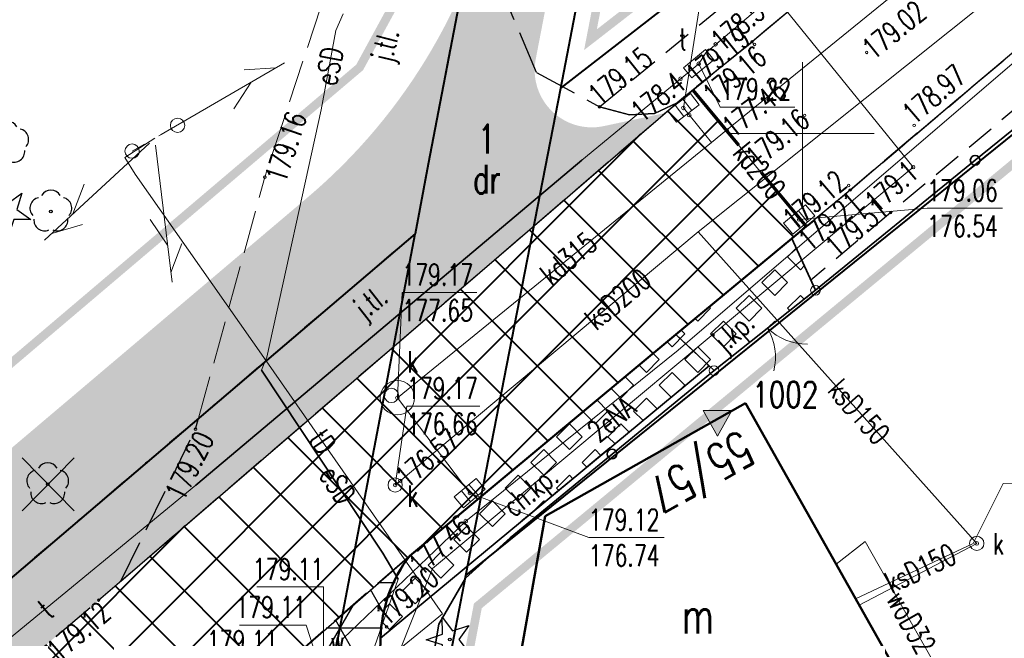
# Model space of a CAD drawing. Header units: metres. Extents: x 7429064 to 7430889, y 5709479 to 5710355.
# Tile 45 of 56: x 7429823 to 7429857, y 5710132 to 5710154. Entities that reach past the tile are written whole.
import ezdxf
from ezdxf.enums import TextEntityAlignment as Align

# ---------------------------------------------------------------- set-up
doc = ezdxf.new("R2010")
doc.units = ezdxf.units.M
for name, pattern in [('1', [0]), ('12', [3, 1, -1, 0, -1]), ('2_1', [0]), ('2_KTCR02', [1.5, 1, -0.5]), ('2_KTJZ01', [2, 1.5, -0.5]), ('2_KTKR01', [0]), ('3_14', [1, -1]), ('3_EGBU_A', [0]), ('3_KTCR02', [1.5, 1, -0.5]), ('3_KTJZ01', [2, 1.5, -0.5]), ('3_KTKR01', [0]), ('4', [2.5, 1.5, -1]), ('4_KTJZ01', [2, 1.5, -0.5]), ('4_SUBP02_05', [0]), ('4_SUOP03_13', [0]), ('4_SUOP03_17', [0]), ('4_SUPE_01', [0]), ('4_SUPK_01', [0]), ('4_SUPT_01', [0]), ('4_SUPW_01', [0]), ('7_1', [0]), ('7_SUBP02_05', [0]), ('7_SUOP03_03', [0]), ('7_SUOP03_07', [0]), ('7_SUPE_01', [0]), ('7_SUPK_01', [0]), ('7_SUPT_01', [0]), ('7_SUPW_01', [0]), ('8_SUPE_01', [0]), ('8_SUPT_01', [0]), ('8_SUSM03_02', [0]), ('DASHDOT2', [0.5, 0.25, -0.125, 0, -0.125]), ('DASHED', [0.75, 0.5, -0.25]), ('HIDDEN', [0.375, 0.25, -0.125])]:
    doc.linetypes.add(name, pattern=pattern)
doc.layers.add('_1_X-REFY', color=7, linetype='Continuous')
for name, color, linetype, lineweight in [('_aJEZDNIA_KOSTKA_KAM', 134, 'Continuous', 40), ('_aKRAW_BET_KAM', 1, 'Continuous', 50), ('_aOBRZ_BET_KAM', 86, 'Continuous', 35), ('_aZIELENIEC_USUŃ', 3, 'DASHDOT2', 20), ('_D_7_TEREN NIEZBEDNY DLA OB_BUD', 252, 'HIDDEN', 50), ('_wycinka_ZUDP', 1, 'Continuous', 30), ('EADTD_T_0', 252, 'Continuous', 25), ('EGBB_E_T_0', 252, 'Continuous', 20), ('EGBB_L_1', 252, '3_EGBU_A', 50), ('GMINA_L_0', 252, '12', 35), ('KRZYZE_L_0', 252, '1', 18), ('KTCR_E_T_1', 252, 'Continuous', 15), ('KTCR_L_1', 252, '2_KTCR02', 30), ('KTJZ_E_T_0', 252, 'Continuous', 15), ('KTJZ_E_T_0_a', 252, 'Continuous', 15), ('KTJZ_L_0', 252, '2_KTJZ01', 30), ('KTJZ_L_0_a', 252, '4_KTJZ01', 18), ('KTKR_L_0', 252, '2_KTKR01', 30), ('KTOK_L_1', 252, '2_1', 18), ('KTOK_L_4', 252, 'Continuous', 35), ('OBOP_T_0', 82, 'Continuous', 30), ('OBREB_L_0', 252, '4', 18), ('OS_PunktOsnowyWysokosciowej', 252, 'Continuous', 18), ('RTPW_T_1', 252, 'Continuous', 15), ('RTPW_T_1_a', 252, 'Continuous', 15), ('SUBK_L_0', 252, '4_SUBP02_05', 18), ('SUOE_L_1', 252, '4_SUOP03_13', 35), ('SUOT_L_1', 252, '4_SUOP03_17', 35), ('SUPE_E_T_2', 252, 'Continuous', 15), ('SUPE_E_T_2_a', 252, 'Continuous', 15), ('SUPE_E_T_3', 252, 'Continuous', 15), ('SUPE_L_2', 252, '4_SUPE_01', 18), ('SUPE_L_2_a', 252, '8_SUPE_01', 18), ('SUPE_L_3', 252, '4_SUPE_01', 18), ('SUPK_E_T_0', 252, 'Continuous', 15), ('SUPK_E_T_4', 252, 'Continuous', 15), ('SUPK_L_0', 252, '4_SUPK_01', 18), ('SUPK_L_4', 252, '4_SUPK_01', 18), ('SUPT_E_T_0', 252, 'Continuous', 15), ('SUPT_L_0', 252, '4_SUPT_01', 18), ('SUPT_L_0_a', 252, '8_SUPT_01', 18), ('SUPW_E_T_0', 252, 'Continuous', 15), ('SUPW_L_0', 252, '4_SUPW_01', 18), ('SUSM_L_4_a', 252, 'Continuous', 18), ('SUTE_T_0', 252, 'Continuous', 18), ('SUTK_T_0', 252, 'Continuous', 18), ('SUTT_T_0', 252, 'Continuous', 18), ('SUTW_T_0', 252, 'Continuous', 18), ('SUUK_E_T_3', 252, 'Continuous', 15), ('SUUK_E_T_9', 252, 'Continuous', 15), ('SUUK_T_0', 252, 'Continuous', 18), ('SUUK_T_2', 252, 'Continuous', 18), ('SUUK_T_4', 252, 'Continuous', 18), ('SUUT_E_T_9', 252, 'Continuous', 15), ('SUUT_T_1', 252, 'Continuous', 18), ('SUUW_E_T_5', 252, 'Continuous', 15), ('ZAKRES ROBÓT DROGOWYCH', 1, 'DASHED', 70)]:
    doc.layers.add(name, color=color, linetype=linetype, lineweight=lineweight)
for name, color, linetype, lineweight, true_color in [('DZIALKA_L_0', 7, '1', 40, 0x008000), ('DZIALKA_T_0', 7, 'Continuous', 40, 0x008000), ('HECZ_PERON_KOSTKA', 7, 'Continuous', 30, 0xffff38), ('OBOP_T_0_a', 7, 'Continuous', 30, 0x008000), ('OBOP_T_1_a', 7, 'Continuous', 30, 0x008000), ('UZYTKI_T_0', 7, 'Continuous', 35, 0x008000)]:
    doc.layers.add(name, color=color, linetype=linetype, lineweight=lineweight, true_color=true_color)
doc.styles.get("Standard").update_dxf_attribs({"font": 'simplex.shx'})
pattern_1 = [(44.999999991, (0, 0), (0.848528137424, -1.33e-10), [0.5, -0.7]), (44.999999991, (0.21213, -3e-11), (0.848528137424, -1.33e-10), [0.2, -1]), (44.999999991, (3e-11, 0.21213), (0.848528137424, -1.33e-10), [0.2, -1])]

# ---------------------------------------------------------------- blocks, each defined once
blk = doc.blocks.new('3_OBOP01_01')
at = {"linetype": 'Continuous'}
for p, q in [((-0.3012, 0.09375), (-0.4937, 0.6621)), ((-0.4937, 0.6621), (-0.0039, 0.31545)), ((-0.0039, 0.31545), (0.4771, 0.67415)), ((0.4771, 0.67415), (0.2988, 0.1012)), ((-0.78225, -0.26495), (-0.3012, 0.09375)), ((0.2988, 0.1012), (0.7886, -0.24545)), ((-0.18225, -0.2575), (-0.78225, -0.26495)), ((0.01025, -0.82585), (-0.18225, -0.2575)), ((0.1886, -0.2529), (0.01025, -0.82585)), ((0.7886, -0.24545), (0.1886, -0.2529))]:
    blk.add_line(p, q, dxfattribs=at)
blk.add_circle((0, 0), 0.045, dxfattribs=at)
blk = doc.blocks.new('3_RTPW02')
at = {"linetype": 'Continuous'}
blk.add_circle((0, 0), 0.045, dxfattribs=at)
blk = doc.blocks.new('4_OBOP02_01')
at = {"linetype": 'Continuous'}
blk.add_circle((0, 0), 0.045, dxfattribs=at)
for centre, start, end in [((0, 0.375), 30.1401, 149.8599), ((-0.357, 0.116), 102.1445, 221.86), ((0.357, 0.116), 318.14, 77.8555), ((-0.22, -0.303), 174.1482, 293.8542), ((0.22, -0.303), 246.1458, 5.8518)]:
    blk.add_arc(centre, 0.375, start, end, dxfattribs=at)
blk = doc.blocks.new('4_OBOP01_01')
at = {"linetype": 'Continuous'}
for p, q in [((-0.3012, 0.09375), (-0.4937, 0.6621)), ((-0.4937, 0.6621), (-0.0039, 0.31545)), ((-0.0039, 0.31545), (0.4771, 0.67415)), ((0.4771, 0.67415), (0.2988, 0.1012)), ((-0.78225, -0.26495), (-0.3012, 0.09375)), ((0.2988, 0.1012), (0.7886, -0.24545)), ((-0.18225, -0.2575), (-0.78225, -0.26495)), ((0.01025, -0.82585), (-0.18225, -0.2575)), ((0.1886, -0.2529), (0.01025, -0.82585)), ((0.7886, -0.24545), (0.1886, -0.2529))]:
    blk.add_line(p, q, dxfattribs=at)
blk.add_circle((0, 0), 0.045, dxfattribs=at)
blk = doc.blocks.new('4_RTPW02')
at = {"linetype": 'Continuous'}
blk.add_circle((0, 0), 0.045, dxfattribs=at)
blk = doc.blocks.new('7_SUPS01_03')
at = {"linetype": 'Continuous'}
blk.add_circle((0, 0), 0.0625, dxfattribs=at)
blk = doc.blocks.new('7_SUPS01_05')
at = {"linetype": 'Continuous'}
blk.add_circle((0, 0), 0.0625, dxfattribs=at)
blk = doc.blocks.new('7_SUPS01_07')
at = {"linetype": 'Continuous'}
blk.add_circle((0, 0), 0.0625, dxfattribs=at)
blk = doc.blocks.new('7_SUPS01_08')
at = {"linetype": 'Continuous'}
blk.add_circle((0, 0), 0.0625, dxfattribs=at)
blk = doc.blocks.new('7_SUUS15_05')
at = {"linetype": 'Continuous'}
blk.add_circle((0, 0), 0.25, dxfattribs=at)
blk = doc.blocks.new('7_SUUS05')
at = {"linetype": 'Continuous'}
for p, q in [((-0.5, -0.25), (-0.5, 0.25)), ((-0.5, 0.25), (0.5, 0.25)), ((-0.175, 0.25), (-0.175, -0.25)), ((0.175, 0.25), (0.175, -0.25)), ((0.5, 0.25), (0.5, -0.25)), ((0.5, -0.25), (-0.5, -0.25))]:
    blk.add_line(p, q, dxfattribs=at)
blk = doc.blocks.new('7_SUUS22_01')
at = {"linetype": 'Continuous'}
blk.add_circle((0, 0), 0.25, dxfattribs=at)
blk = doc.blocks.new('7_SUUS15_07B')
at = {"linetype": 'Continuous'}
for p, q in [((0.5, 0.233), (-0.5, 0.233)), ((-0.5, 0.233), (-0.5, -0.233)), ((0.5, -0.233), (0.5, 0.233)), ((-0.5, -0.233), (0.5, -0.233))]:
    blk.add_line(p, q, dxfattribs=at)
blk = doc.blocks.new('OSSW04')
at = {"linetype": 'Continuous', "lineweight": 13}
blk.add_hatch(color=0, dxfattribs=at).paths.add_polyline_path([(-1, 0.6), (1, 0.6), (0, -1.2)])
at = {"color": 0, "linetype": 'Continuous', "lineweight": 13, "flags": 128}
blk.add_lwpolyline([(-1, 0.6), (1, 0.6), (0, -1.2)], close=True, dxfattribs=at)
blk = doc.blocks.new('X-ref_MDCP_Szara')
at = {"layer": 'DZIALKA_L_0', "linetype": '1'}
for p, q in [((7429854.703, 5710241.03), (7429836.9, 5710148.93)), ((7429841.54, 5710151.59), (7429846.14, 5710175.38)), ((7429841.54, 5710151.59), (7429856.42, 5710163.13)), ((7429838.22, 5710134.56), (7429872.74, 5710162.37)), ((7429838.22, 5710134.56), (7429841.54, 5710151.59)), ((7429836.9, 5710148.93), (7429836.45, 5710146.5)), ((7429836.45, 5710146.5), (7429660.24, 5709996.55)), ((7429832.91, 5710127.96), (7429836.45, 5710146.5)), ((7429832.18, 5710102.87), (7429838.22, 5710134.56))]:
    blk.add_line(p, q, dxfattribs=at)
at = {"layer": 'EGBB_L_1', "linetype": '3_EGBU_A'}
for p, q in [((7429841, 5710136.63), (7429848, 5710140.58)), ((7429848, 5710140.58), (7429853.05, 5710131.62)), ((7429841, 5710136.63), (7429839.25, 5710126.84))]:
    blk.add_line(p, q, dxfattribs=at)
at = {"layer": 'GMINA_L_0', "linetype": '12'}
for p, q in [((7429836.9, 5710148.93), (7429860.884, 5710273.006)), ((7429836.45, 5710146.5), (7429836.9, 5710148.93)), ((7429660.24, 5709996.55), (7429836.45, 5710146.5))]:
    blk.add_line(p, q, dxfattribs=at)
at = {"layer": 'KRZYZE_L_0', "linetype": '1'}
for p, q in [((7429850, 5710147.5), (7429850, 5710152.5)), ((7429847.5, 5710150), (7429852.5, 5710150))]:
    blk.add_line(p, q, dxfattribs=at)
at = {"layer": 'KTCR_L_1', "linetype": '3_KTCR02'}
for p, q in [((7429851.66, 5710148.03), (7429864.71, 5710159.04)), ((7429854.467, 5710158.42), (7429848.23, 5710153.21)), ((7429865.81, 5710157.84), (7429853.08, 5710147.24)), ((7429842.9, 5710150.94), (7429847.19, 5710154.45)), ((7429848.23, 5710153.21), (7429845.61, 5710151.08)), ((7429845.61, 5710151.08), (7429844.82, 5710150.71)), ((7429843.95, 5710150.66), (7429842.9, 5710150.94)), ((7429844.82, 5710150.71), (7429843.95, 5710150.66)), ((7429849.623, 5710146.34), (7429851.66, 5710148.03)), ((7429853.08, 5710147.24), (7429850.291, 5710144.876)), ((7429850.291, 5710144.876), (7429849.623, 5710146.34)), ((7429836.26, 5710135.25), (7429845.569, 5710142.976)), ((7429845.569, 5710142.976), (7429846.729, 5710141.886)), ((7429846.729, 5710141.886), (7429835.24, 5710132.37))]:
    blk.add_line(p, q, dxfattribs=at)
blk.add_arc((7429840.186, 5710132.239), 4.947, 142.512, 178.4831, dxfattribs=at)
at = {"layer": 'KTJZ_L_0', "linetype": '3_KTJZ01'}
for p, q in [((7429836.45, 5710146.5), (7429841.322, 5710171.79)), ((7429864.71, 5710159.04), (7429851.66, 5710148.03)), ((7429854.467, 5710158.42), (7429848.23, 5710153.21)), ((7429839.31, 5710155.37), (7429840.69, 5710152.14)), ((7429845.61, 5710151.08), (7429848.23, 5710153.21)), ((7429840.69, 5710152.14), (7429842.9, 5710150.94)), ((7429825.38, 5710133.7), (7429845.61, 5710151.08)), ((7429844.82, 5710150.71), (7429845.61, 5710151.08)), ((7429842.9, 5710150.94), (7429843.95, 5710150.66)), ((7429843.95, 5710150.66), (7429844.82, 5710150.71)), ((7429851.66, 5710148.03), (7429836.26, 5710135.25)), ((7429828.876, 5710140.054), (7429836.45, 5710146.5)), ((7429845.569, 5710142.976), (7429849.623, 5710146.34)), ((7429849.623, 5710146.34), (7429850.451, 5710144.525)), ((7429850.451, 5710144.525), (7429846.904, 5710141.721)), ((7429846.729, 5710141.886), (7429845.569, 5710142.976)), ((7429846.729, 5710141.886), (7429846.904, 5710141.721)), ((7429828.77, 5710139.67), (7429828.876, 5710140.054)), ((7429826.153, 5710134.364), (7429828.77, 5710139.67)), ((7429836.26, 5710135.25), (7429828.56, 5710128.54)), ((7429802.62, 5710114.32), (7429825.38, 5710133.7)), ((7429835.24, 5710132.37), (7429835.2, 5710130.87))]:
    blk.add_line(p, q, dxfattribs=at)
at = {"layer": 'KTJZ_L_0', "linetype": '3_14'}
for p, q in [((7429826.153, 5710134.364), (7429845.61, 5710151.08)), ((7429828.56, 5710128.54), (7429836.26, 5710135.25))]:
    blk.add_line(p, q, dxfattribs=at)
at = {"layer": 'KTJZ_L_0', "linetype": '3_KTJZ01'}
blk.add_arc((7429840.186, 5710132.239), 4.947, 142.512, 178.4831, dxfattribs=at)
at = {"layer": 'KTJZ_L_0_a', "linetype": '4_KTJZ01'}
for p, q in [((7429841.329, 5710171.799), (7429836.45, 5710146.5)), ((7429833.78, 5710156.33), (7429831.19, 5710148.48)), ((7429828.876, 5710140.054), (7429831.19, 5710148.48)), ((7429836.45, 5710146.5), (7429828.876, 5710140.054))]:
    blk.add_line(p, q, dxfattribs=at)
at = {"layer": 'KTKR_L_0', "linetype": '3_KTKR01'}
for p, q in [((7429864.71, 5710159.04), (7429851.66, 5710148.03)), ((7429854.467, 5710158.42), (7429848.23, 5710153.21)), ((7429848.23, 5710153.21), (7429845.61, 5710151.08)), ((7429845.61, 5710151.08), (7429844.82, 5710150.71)), ((7429843.95, 5710150.66), (7429842.9, 5710150.94)), ((7429844.82, 5710150.71), (7429843.95, 5710150.66)), ((7429851.66, 5710148.03), (7429849.623, 5710146.34)), ((7429849.623, 5710146.34), (7429845.569, 5710142.976)), ((7429845.569, 5710142.976), (7429836.26, 5710135.25))]:
    blk.add_line(p, q, dxfattribs=at)
blk.add_arc((7429840.188, 5710132.238), 4.949, 142.5196, 178.4755, dxfattribs=at)
at = {"layer": 'KTOK_L_1'}
for p, q in [((7429850.451, 5710144.525), (7429849.168, 5710143.511)), ((7429849.364, 5710143.666), (7429848.187, 5710142.735)), ((7429848.187, 5710142.735), (7429846.904, 5710141.721))]:
    blk.add_line(p, q, dxfattribs=at)
for centre in [(7429850.451, 5710144.525), (7429846.904, 5710141.721)]:
    blk.add_circle(centre, 0.17, dxfattribs=at)
for centre, start, end in [((7429850.158, 5710144.646), 226.2688, 270.3431), ((7429847.05, 5710142.189), 346.3055, 30.3798)]:
    blk.add_arc(centre, 2, start, end, dxfattribs=at)
at = {"layer": 'KTOK_L_4'}
for p, q in [((7429861.616, 5710153.612), (7429856.034, 5710149.069)), ((7429856.034, 5710149.069), (7429850.451, 5710144.525)), ((7429843.337, 5710138.801), (7429846.904, 5710141.721)), ((7429839.77, 5710135.88), (7429843.337, 5710138.801)), ((7429838.21, 5710134.47), (7429839.77, 5710135.88)), ((7429837.28, 5710132.86), (7429838.21, 5710134.47)), ((7429835.94, 5710125.225), (7429837.28, 5710132.86))]:
    blk.add_line(p, q, dxfattribs=at)
for centre in [(7429856.034, 5710149.069), (7429843.337, 5710138.801)]:
    blk.add_circle(centre, 0.17, dxfattribs=at)
at = {"layer": 'OBREB_L_0', "linetype": '4'}
blk.add_line((7429832.91, 5710127.96), (7429836.45, 5710146.5), dxfattribs=at)
at = {"layer": 'SUBK_L_0', "linetype": '7_SUBP02_05'}
blk.add_circle((7429835.83, 5710140.77), 0.6, dxfattribs=at)
at = {"layer": 'SUOE_L_1', "linetype": '7_SUOP03_03'}
for p, q in [((7429831.08, 5710141.73), (7429834.543, 5710136.511)), ((7429835.32, 5710135.34), (7429834.543, 5710136.511)), ((7429835.85, 5710134.43), (7429835.32, 5710135.34))]:
    blk.add_line(p, q, dxfattribs=at)
at = {"layer": 'SUOE_L_1', "linetype": '7_1'}
for p, q in [((7429831.08, 5710141.73), (7429834.543, 5710136.511)), ((7429834.543, 5710136.511), (7429835.32, 5710135.34)), ((7429835.32, 5710135.34), (7429835.85, 5710134.43))]:
    blk.add_line(p, q, dxfattribs=at)
at = {"layer": 'SUOT_L_1', "linetype": '7_SUOP03_07'}
for p in [(7429842.28, 5710149.07), (7429828.78, 5710137.71)]:
    blk.add_line(p, (7429835.919, 5710143.717), dxfattribs=at)
at = {"layer": 'SUOT_L_1', "linetype": '7_1'}
for p, q in [((7429835.919, 5710143.717), (7429842.28, 5710149.07)), ((7429828.78, 5710137.71), (7429835.919, 5710143.717))]:
    blk.add_line(p, q, dxfattribs=at)
at = {"layer": 'SUPE_L_2', "linetype": '7_SUPE_01'}
for p, q in [((7429831.197, 5710142.03), (7429831.08, 5710141.73)), ((7429831.08, 5710141.73), (7429834.543, 5710136.511)), ((7429834.543, 5710136.511), (7429835.32, 5710135.34)), ((7429835.32, 5710135.34), (7429835.85, 5710134.43)), ((7429835.85, 5710134.43), (7429834.57, 5710130.78))]:
    blk.add_line(p, q, dxfattribs=at)
at = {"layer": 'SUPE_L_2_a', "linetype": '8_SUPE_01'}
for p, q in [((7429833.68, 5710153.6), (7429833.933, 5710154.191)), ((7429833.16, 5710150.83), (7429833.68, 5710153.6)), ((7429831.26, 5710142.19), (7429833.16, 5710150.83)), ((7429831.197, 5710142.03), (7429831.26, 5710142.19))]:
    blk.add_line(p, q, dxfattribs=at)
at = {"layer": 'SUPE_L_3', "linetype": '7_SUPE_01'}
for p, q in [((7429853.867, 5710148.829), (7429848.38, 5710155.604)), ((7429837.051, 5710134.8), (7429853.867, 5710148.829)), ((7429835.824, 5710131.699), (7429837.051, 5710134.8))]:
    blk.add_line(p, q, dxfattribs=at)
at = {"layer": 'SUPK_L_0', "linetype": '7_SUPK_01'}
for p, q in [((7429865.13, 5710164.57), (7429847.34, 5710150.12)), ((7429846.81, 5710149.69), (7429845.83, 5710150.9)), ((7429847.34, 5710150.12), (7429846.81, 5710149.69)), ((7429849.88, 5710147), (7429847.34, 5710150.12)), ((7429846.81, 5710149.69), (7429835.83, 5710140.77)), ((7429838.36, 5710137.44), (7429835.83, 5710140.77))]:
    blk.add_line(p, q, dxfattribs=at)
at = {"layer": 'SUPK_L_0', "linetype": '7_1'}
for p, q in [((7429847.34, 5710150.12), (7429865.13, 5710164.57)), ((7429846.81, 5710149.69), (7429845.83, 5710150.9)), ((7429846.81, 5710149.69), (7429847.34, 5710150.12)), ((7429849.88, 5710147), (7429847.34, 5710150.12)), ((7429835.83, 5710140.77), (7429846.81, 5710149.69)), ((7429838.36, 5710137.44), (7429835.83, 5710140.77))]:
    blk.add_line(p, q, dxfattribs=at)
at = {"layer": 'SUPK_L_4', "linetype": '7_SUPK_01'}
for p, q in [((7429846.35, 5710146.57), (7429882.78, 5710175.67)), ((7429835.75, 5710137.72), (7429846.35, 5710146.57)), ((7429846.35, 5710146.57), (7429856.091, 5710135.68)), ((7429851.854, 5710133.742), (7429855.96, 5710135.68)), ((7429851.977, 5710133.524), (7429856.091, 5710135.68))]:
    blk.add_line(p, q, dxfattribs=at)
at = {"layer": 'SUPK_L_4', "linetype": '7_1'}
for p, q in [((7429846.35, 5710146.57), (7429882.78, 5710175.67)), ((7429835.75, 5710137.72), (7429846.35, 5710146.57)), ((7429846.35, 5710146.57), (7429856.091, 5710135.68)), ((7429851.854, 5710133.742), (7429855.96, 5710135.68)), ((7429851.977, 5710133.524), (7429856.091, 5710135.68))]:
    blk.add_line(p, q, dxfattribs=at)
at = {"layer": 'SUPT_L_0', "linetype": '7_SUPT_01'}
for p, q in [((7429846.61, 5710152.83), (7429874.83, 5710176.61)), ((7429846.365, 5710152.445), (7429846.61, 5710152.83)), ((7429842.28, 5710149.07), (7429846.365, 5710152.445)), ((7429835.919, 5710143.717), (7429842.28, 5710149.07)), ((7429828.78, 5710137.71), (7429835.919, 5710143.717)), ((7429831.235, 5710142.062), (7429837.405, 5710133.218)), ((7429816.38, 5710127.53), (7429828.78, 5710137.71)), ((7429837.405, 5710133.218), (7429833.273, 5710129.86))]:
    blk.add_line(p, q, dxfattribs=at)
at = {"layer": 'SUPT_L_0_a', "linetype": '8_SUPT_01'}
for p, q in [((7429827.561, 5710149.966), (7429831.885, 5710152.477)), ((7429830.466, 5710152.231), (7429831.582, 5710152.301)), ((7429830.104, 5710150.864), (7429830.717, 5710151.799)), ((7429823.488, 5710146.279), (7429827.161, 5710149.67)), ((7429826.3, 5710149.17), (7429827.345, 5710149.84)), ((7429827.374, 5710149.6), (7429827.949, 5710144.81)), ((7429826.66, 5710148.59), (7429826.3, 5710149.17)), ((7429826.66, 5710148.59), (7429831.235, 5710142.062)), ((7429824.479, 5710147.194), (7429824.875, 5710148.24)), ((7429823.745, 5710146.516), (7429824.819, 5710146.827)), ((7429827.182, 5710147.002), (7429827.793, 5710146.103)), ((7429828.29, 5710146.163), (7429827.908, 5710145.145))]:
    blk.add_line(p, q, dxfattribs=at)
at = {"layer": 'SUPW_L_0', "linetype": '7_SUPW_01'}
for p, q in [((7429845.65, 5710142.43), (7429860.36, 5710155.04)), ((7429838.22, 5710136.46), (7429845.65, 5710142.43)), ((7429833.932, 5710132.357), (7429838.22, 5710136.46)), ((7429852.19, 5710135.75), (7429851.17, 5710134.956)), ((7429854.81, 5710131.13), (7429852.19, 5710135.75))]:
    blk.add_line(p, q, dxfattribs=at)
at = {"layer": 'SUPW_L_0', "linetype": '7_1'}
for p, q in [((7429860.36, 5710155.04), (7429845.65, 5710142.43)), ((7429838.22, 5710136.46), (7429845.65, 5710142.43)), ((7429833.932, 5710132.357), (7429838.22, 5710136.46)), ((7429851.17, 5710134.956), (7429852.19, 5710135.75)), ((7429852.19, 5710135.75), (7429854.81, 5710131.13))]:
    blk.add_line(p, q, dxfattribs=at)
at = {"layer": 'SUSM_L_4_a', "linetype": '8_SUSM03_02'}
for p, q in [((7429827.922, 5710150.167), (7429827.487, 5710149.921)), ((7429826.985, 5710149.636), (7429826.55, 5710149.39))]:
    blk.add_line(p, q, dxfattribs=at)
for centre in [(7429828.14, 5710150.29), (7429826.55, 5710149.39)]:
    blk.add_circle(centre, 0.25, dxfattribs=at)
at = {"layer": 'SUTK_T_0', "linetype": 'Continuous'}
for p, q in [((7429845.83, 5710150.9), (7429846.666, 5710156.139)), ((7429849.88, 5710147), (7429854.354, 5710147.391)), ((7429854.354, 5710147.391), (7429856.987, 5710147.391)), ((7429835.83, 5710140.77), (7429835.998, 5710144.449)), ((7429835.998, 5710144.449), (7429838.604, 5710144.449)), ((7429835.75, 5710137.72), (7429836.16, 5710140.481)), ((7429836.16, 5710140.481), (7429838.711, 5710140.481)), ((7429855.96, 5710135.68), (7429857.017, 5710137.77)), ((7429857.017, 5710137.77), (7429859.677, 5710137.723)), ((7429838.36, 5710137.44), (7429842.522, 5710135.881)), ((7429842.522, 5710135.881), (7429845.155, 5710135.881))]:
    blk.add_line(p, q, dxfattribs=at)
at = {"layer": 'SUTT_T_0', "linetype": 'Continuous'}
for p, q in [((7429846.365, 5710152.445), (7429847.12, 5710150.93)), ((7429847.12, 5710150.93), (7429849.726, 5710150.93))]:
    blk.add_line(p, q, dxfattribs=at)
at = {"layer": 'SUTW_T_0', "linetype": 'Continuous'}
for p, q in [((7429830.909, 5710134.158), (7429833.243, 5710134.158)), ((7429833.24, 5710131.5), (7429833.243, 5710134.158)), ((7429830.301, 5710132.823), (7429832.635, 5710132.823)), ((7429833.18, 5710131.15), (7429832.635, 5710132.823))]:
    blk.add_line(p, q, dxfattribs=at)
at = {"layer": 'OBOP_T_0', "rotation": 269.9999974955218}
blk.add_blockref('3_OBOP01_01', (7429837.66, 5710132.32), dxfattribs=at)
at = {"layer": 'OBOP_T_0_a'}
blk.add_blockref('4_OBOP01_01', (7429822.22, 5710147.25), dxfattribs=at)
at = {"layer": 'OBOP_T_1_a'}
for p in [(7429822.2, 5710149.68), (7429823.71, 5710147.28), (7429823.6, 5710137.75)]:
    blk.add_blockref('4_OBOP02_01', p, dxfattribs=at)
at = {"layer": 'OS_PunktOsnowyWysokosciowej', "color": 18, "linetype": 'Continuous', "true_color": 0x0a0909, "xscale": 0.5, "yscale": 0.5, "zscale": 0.5}
blk.add_blockref('OSSW04', (7429847.022, 5710140.028), dxfattribs=at)
at = {"layer": 'RTPW_T_1'}
for p in [(7429848.23, 5710153.21), (7429848.32, 5710153.12), (7429852.24, 5710152.84), (7429842.9, 5710150.94), (7429850.07, 5710150.64), (7429853.9, 5710150.29), (7429851.61, 5710148.19), (7429851.66, 5710148.03), (7429853.08, 5710147.24), (7429828.77, 5710139.67), (7429825.38, 5710133.7), (7429835.45, 5710132.763)]:
    blk.add_blockref('3_RTPW02', p, dxfattribs=at)
at = {"layer": 'RTPW_T_1_a'}
blk.add_blockref('4_RTPW02', (7429831.19, 5710148.48), dxfattribs=at)
at = {"layer": 'SUTE_T_0'}
blk.add_blockref('7_SUPS01_03', (7429853.867, 5710148.829), dxfattribs=at)
at = {"layer": 'SUTK_T_0'}
for p in [(7429845.83, 5710150.9), (7429846.034, 5710150.648), (7429847.34, 5710150.12), (7429849.88, 5710147), (7429835.83, 5710140.77), (7429835.928, 5710137.868), (7429835.75, 5710137.72), (7429838.36, 5710137.44), (7429856.091, 5710135.68)]:
    blk.add_blockref('7_SUPS01_05', p, dxfattribs=at)
at = {"layer": 'SUTT_T_0'}
for p in [(7429846.959, 5710153.124), (7429846.365, 5710152.445), (7429845.729, 5710151.919)]:
    blk.add_blockref('7_SUPS01_07', p, dxfattribs=at)
at = {"layer": 'SUTW_T_0'}
blk.add_blockref('7_SUPS01_08', (7429838.22, 5710136.46), dxfattribs=at)
at = {"layer": 'SUUK_T_0'}
for p, rotation in [((7429845.83, 5710150.9), 37.6414630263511), ((7429849.88, 5710147), 39.93670711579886), ((7429838.36, 5710137.44), 40.19281188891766)]:
    blk.add_blockref('7_SUUS05', p, dxfattribs=dict(at, rotation=rotation))
at = {"layer": 'SUUK_T_2'}
for p in [(7429835.75, 5710137.72), (7429856.091, 5710135.68)]:
    blk.add_blockref('7_SUUS15_05', p, dxfattribs=at)
at = {"layer": 'SUUK_T_4'}
blk.add_blockref('7_SUUS22_01', (7429835.62, 5710140.85), dxfattribs=at)
at = {"layer": 'SUUT_T_1', "rotation": 39.62328339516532}
blk.add_blockref('7_SUUS15_07B', (7429846.365, 5710152.445), dxfattribs=at)
at = {"layer": 'DZIALKA_T_0', "width": 0.7}
blk.add_text('1', height=1, dxfattribs=at).set_placement((7429838.651, 5710150.312), align=Align.TOP_LEFT)
at = {"layer": 'EADTD_T_0', "width": 0.7}
blk.add_text('55/57', height=1.25, rotation=209.0769, dxfattribs=at).set_placement((7429846.147, 5710138.73), align=Align.CENTER)
at = {"layer": 'EGBB_E_T_0', "width": 0.7}
blk.add_text('m', height=1.25, dxfattribs=at).set_placement((7429846.338, 5710133.159), align=Align.MIDDLE)
at = {"layer": 'KTCR_E_T_1', "width": 0.7}
blk.add_text('ch.kp.', height=0.75, rotation=39.3517, dxfattribs=at).set_placement((7429840.552, 5710137.425), align=Align.MIDDLE)
at = {"layer": 'KTJZ_E_T_0', "width": 0.7}
for s, rotation, p in [('j.tl.', 38.264, (7429834.944, 5710144.034)), ('j.kp.', 41.4237, (7429847.65, 5710143.006))]:
    blk.add_text(s, height=0.75, rotation=rotation, dxfattribs=at).set_placement(p, align=Align.MIDDLE)
at = {"layer": 'KTJZ_E_T_0_a', "width": 0.7}
blk.add_text('j.tl.', height=0.75, rotation=76.0594, dxfattribs=at).set_placement((7429835.5, 5710153.059), align=Align.MIDDLE)
at = {"layer": 'OS_PunktOsnowyWysokosciowej', "color": 18, "true_color": 0x0a0909, "width": 0.75}
blk.add_text('1002', height=0.9, dxfattribs=at).set_placement((7429848.235, 5710141.329), align=Align.TOP_LEFT)
at = {"layer": 'RTPW_T_1', "width": 0.7}
blk.add_text('179.02', height=0.75, rotation=39.3647, dxfattribs=at).set_placement((7429852.24, 5710152.84), align=Align.MIDDLE_LEFT)
for s, rotation, p in [('179.19', 39.1103, (7429848.23, 5710153.21)), ('179.12', 39.9991, (7429851.61, 5710148.19)), ('179.51', 40.2154, (7429853.08, 5710147.24))]:
    blk.add_text(s, height=0.75, rotation=rotation, dxfattribs=at).set_placement(p, align=Align.RIGHT)
for s, rotation, p in [('179.16', 40.2498, (7429848.32, 5710153.12)), ('179.21', 40.1536, (7429851.66, 5710148.03)), ('179.20', 63.7449, (7429828.77, 5710139.67)), ('179.12', 40.4142, (7429825.38, 5710133.7))]:
    blk.add_text(s, height=0.75, rotation=rotation, dxfattribs=at).set_placement(p, align=Align.TOP_RIGHT)
for s, rotation, p in [('179.15', 39.2894, (7429842.9, 5710150.94)), ('178.97', 40.516, (7429853.9, 5710150.29)), ('179.20', 39.8252, (7429835.45, 5710132.763))]:
    blk.add_text(s, height=0.75, rotation=rotation, dxfattribs=at).set_placement(p)
blk.add_text('179.16', height=0.75, rotation=40.1669, dxfattribs=at).set_placement((7429850.07, 5710150.64), align=Align.MIDDLE_RIGHT)
at = {"layer": 'RTPW_T_1_a', "width": 0.7}
blk.add_text('179.16', height=0.75, rotation=71.7404, dxfattribs=at).set_placement((7429831.19, 5710148.48), align=Align.TOP_LEFT)
at = {"layer": 'SUPE_E_T_2', "width": 0.7}
blk.add_text('eSD', height=0.75, rotation=303.5657, dxfattribs=at).set_placement((7429833.736, 5710137.727), align=Align.MIDDLE)
at = {"layer": 'SUPE_E_T_2_a', "width": 0.7}
blk.add_text('eSD', height=0.75, rotation=79.3679, dxfattribs=at).set_placement((7429833.448, 5710152.363), align=Align.MIDDLE)
at = {"layer": 'SUPE_E_T_3', "width": 0.7}
blk.add_text('2eNA', height=0.75, rotation=39.8357, dxfattribs=at).set_placement((7429843.314, 5710140.025), align=Align.MIDDLE)
at = {"layer": 'SUPK_E_T_0', "width": 0.7}
for s, rotation, p in [('kd200', 309.1491, (7429848.491, 5710148.706)), ('kd315', 39.4439, (7429841.807, 5710145.645))]:
    blk.add_text(s, height=0.75, rotation=rotation, dxfattribs=at).set_placement(p, align=Align.MIDDLE)
at = {"layer": 'SUPK_E_T_4', "width": 0.7}
for s, rotation, p in [('ksD200', 39.8587, (7429843.535, 5710144.219)), ('ksD150', 311.813, (7429851.972, 5710140.285)), ('ksD150', 25.2682, (7429854.118, 5710134.811))]:
    blk.add_text(s, height=0.75, rotation=rotation, dxfattribs=at).set_placement(p, align=Align.MIDDLE)
at = {"layer": 'SUPT_E_T_0', "width": 0.7}
for s, rotation, p in [('tD', 304.936, (7429833.212, 5710139.233)), ('t', 39.3849, (7429823.517, 5710133.39))]:
    blk.add_text(s, height=0.75, rotation=rotation, dxfattribs=at).set_placement(p, align=Align.MIDDLE)
at = {"layer": 'SUPW_E_T_0', "width": 0.7}
blk.add_text('woD32', height=0.75, rotation=299.5576, dxfattribs=at).set_placement((7429853.793, 5710132.923), align=Align.MIDDLE)
at = {"layer": 'SUTE_T_0', "width": 0.7}
blk.add_text('179.1', height=0.75, rotation=41.4652, dxfattribs=at).set_placement((7429853.867, 5710148.829), align=Align.MIDDLE_RIGHT)
at = {"layer": 'SUTK_T_0', "width": 0.7}
for s, rotation, p in [('177.46', 38.3211, (7429847.34, 5710150.12)), ('176.57', 39.8587, (7429835.928, 5710137.868))]:
    blk.add_text(s, height=0.75, rotation=rotation, dxfattribs=at).set_placement(p, align=Align.MIDDLE_LEFT)
for s, p in [('179.06', (7429854.354, 5710148.391)), ('176.54', (7429854.354, 5710147.141)), ('179.17', (7429835.998, 5710145.449)), ('177.65', (7429835.998, 5710144.199)), ('179.17', (7429836.16, 5710141.481)), ('176.66', (7429836.16, 5710140.231)), ('179.12', (7429842.522, 5710136.881)), ('176.74', (7429842.522, 5710135.631))]:
    blk.add_text(s, height=0.75, dxfattribs=at).set_placement(p, align=Align.TOP_LEFT)
at = {"layer": 'SUTT_T_0', "width": 0.7}
blk.add_text('178.5', height=0.75, rotation=40.12, dxfattribs=at).set_placement((7429846.959, 5710153.124), align=Align.MIDDLE_LEFT)
blk.add_text('178.4', height=0.75, rotation=38.62, dxfattribs=at).set_placement((7429845.729, 5710151.919), align=Align.MIDDLE_RIGHT)
blk.add_text('179.22', height=0.75, dxfattribs=at).set_placement((7429847.12, 5710151.93), align=Align.TOP_LEFT)
at = {"layer": 'SUTW_T_0', "width": 0.7}
blk.add_text('177.46', height=0.75, rotation=42.68, dxfattribs=at).set_placement((7429838.22, 5710136.46), align=Align.MIDDLE_RIGHT)
for p in [(7429833.243, 5710134.408), (7429832.635, 5710133.073), (7429831.638, 5710131.89)]:
    blk.add_text('179.11', height=0.75, dxfattribs=at).set_placement(p, align=Align.RIGHT)
at = {"layer": 'SUUK_E_T_3', "width": 0.7}
blk.add_text('k', height=0.75, dxfattribs=at).set_placement((7429836.17, 5710141.651))
at = {"layer": 'SUUK_E_T_9', "width": 0.7}
for p in [(7429836.174, 5710136.955), (7429856.656, 5710135.291)]:
    blk.add_text('k', height=0.75, dxfattribs=at).set_placement(p)
at = {"layer": 'SUUT_E_T_9', "width": 0.7}
blk.add_text('t', height=0.75, dxfattribs=at).set_placement((7429845.67, 5710152.931))
at = {"layer": 'SUUW_E_T_5', "width": 0.7}
blk.add_text('w', height=0.75, dxfattribs=at).set_placement((7429833.481, 5710131.879))
at = {"layer": 'UZYTKI_T_0', "width": 0.7}
blk.add_text('dr', height=1, dxfattribs=at).set_placement((7429838.477, 5710148.908), align=Align.TOP_LEFT)
blk = doc.blocks.new('A$C59100B2D')
at = {"layer": '_wycinka_ZUDP'}
for points in [[(0.701, -0.713), (-0.701, 0.713)], [(-0.7, -0.713), (0.701, 0.713)]]:
    blk.add_lwpolyline(points, dxfattribs=at)

msp = doc.modelspace()

# ---------------------------------------------------------------- hatches: boundary and pattern name
at = {"layer": '_aJEZDNIA_KOSTKA_KAM'}
h = msp.add_hatch(dxfattribs=at)
h.set_pattern_fill('ANSI37', color=256, scale=0.5, angle=-9e-09)
edge = h.paths.add_edge_path()
edge.add_line((7429592.12, 5709927), (7429593.825, 5709925.937))
edge.add_line((7429593.825, 5709925.937), (7429594.34, 5709927.29))
edge.add_line((7429594.34, 5709927.29), (7429610.886, 5709939.265))
edge.add_line((7429610.886, 5709939.265), (7429620.051, 5709947.154))
edge.add_arc((7429623.066, 5709942.915), 5.202, 26.0589, 125.4175, ccw=False)
edge.add_line((7429627.739, 5709945.2), (7429628.733, 5709938.415))
edge.add_line((7429628.733, 5709938.415), (7429636.11, 5709939.696))
edge.add_line((7429636.11, 5709939.696), (7429632.644, 5709954.416))
edge.add_arc((7429636.936, 5709955.134), 4.352, 122.6253, 189.497, ccw=False)
edge.add_line((7429634.59, 5709958.8), (7429657.03, 5709978.125))
edge.add_arc((7429664.589, 5709978.879), 7.597, 132.9382, 185.6994, ccw=False)
edge.add_line((7429659.414, 5709984.441), (7429669.51, 5709993.15))
edge.add_line((7429669.51, 5709993.15), (7429691.93, 5710012.33))
edge.add_line((7429691.93, 5710012.33), (7429715.16, 5710032.17))
edge.add_line((7429715.16, 5710032.17), (7429737.95, 5710051.59))
edge.add_line((7429737.95, 5710051.59), (7429760.82, 5710071.04))
edge.add_line((7429760.82, 5710071.04), (7429783.6, 5710090.37))
edge.add_line((7429783.6, 5710090.37), (7429806.63, 5710109.92))
edge.add_line((7429806.63, 5710109.92), (7429826.56, 5710126.88))
edge.add_line((7429826.56, 5710126.88), (7429828.56, 5710128.54))
edge.add_line((7429828.56, 5710128.54), (7429836.26, 5710135.25))
edge.add_line((7429836.26, 5710135.25), (7429850.12, 5710146.752))
edge.add_line((7429850.12, 5710146.752), (7429846.156, 5710151.524))
edge.add_line((7429846.156, 5710151.524), (7429845.61, 5710151.08))
edge.add_line((7429845.61, 5710151.08), (7429825.38, 5710133.7))
edge.add_line((7429825.38, 5710133.7), (7429802.62, 5710114.32))
edge.add_line((7429802.62, 5710114.32), (7429779.71, 5710094.98))
edge.add_line((7429779.71, 5710094.98), (7429756.74, 5710075.42))
edge.add_line((7429756.74, 5710075.42), (7429734.06, 5710056.12))
edge.add_line((7429734.06, 5710056.12), (7429710.93, 5710036.44))
edge.add_line((7429710.93, 5710036.44), (7429687.8, 5710017.54))
edge.add_line((7429687.8, 5710017.54), (7429686.917, 5710016.762))
edge.add_line((7429686.917, 5710016.762), (7429665.37, 5709997.77))
edge.add_line((7429665.37, 5709997.77), (7429642.8, 5709977.93))
edge.add_line((7429642.8, 5709977.93), (7429619.9, 5709958.3))
edge.add_line((7429619.9, 5709958.3), (7429597.29, 5709938.53))
edge.add_line((7429597.29, 5709938.53), (7429574.65, 5709918.88))
edge.add_line((7429574.65, 5709918.88), (7429552.03, 5709899.39))
edge.add_line((7429552.03, 5709899.39), (7429529.05, 5709879.87))
edge.add_line((7429529.05, 5709879.87), (7429506.56, 5709860.17))
edge.add_line((7429506.56, 5709860.17), (7429483.74, 5709840.87))
edge.add_line((7429483.74, 5709840.87), (7429460.73, 5709821.22))
edge.add_line((7429460.73, 5709821.22), (7429437.99, 5709801.8))
edge.add_line((7429437.99, 5709801.8), (7429414.99, 5709782.12))
edge.add_line((7429414.99, 5709782.12), (7429392.27, 5709762.91))
edge.add_line((7429392.27, 5709762.91), (7429369.53, 5709743.52))
edge.add_line((7429369.53, 5709743.52), (7429346.53, 5709723.92))
edge.add_line((7429346.53, 5709723.92), (7429323.43, 5709704.88))
edge.add_line((7429323.43, 5709704.88), (7429311.67, 5709696.57))
edge.add_line((7429311.67, 5709696.57), (7429298.95, 5709689.48))
edge.add_line((7429298.95, 5709689.48), (7429285.66, 5709683.98))
edge.add_line((7429285.66, 5709683.98), (7429272.11, 5709678.71))
edge.add_line((7429272.11, 5709678.71), (7429244.04, 5709668.13))
edge.add_line((7429244.04, 5709668.13), (7429240.334, 5709666.768))
edge.add_line((7429240.334, 5709666.768), (7429242.159, 5709661.926))
edge.add_line((7429242.159, 5709661.926), (7429245.41, 5709663.13))
edge.add_line((7429245.41, 5709663.13), (7429273.94, 5709673.32))
edge.add_line((7429273.94, 5709673.32), (7429288.64, 5709678.65))
edge.add_line((7429288.64, 5709678.65), (7429301.05, 5709684.05))
edge.add_line((7429301.05, 5709684.05), (7429314.78, 5709691.65))
edge.add_line((7429314.78, 5709691.65), (7429327.24, 5709700.43))
edge.add_line((7429327.24, 5709700.43), (7429350.04, 5709719.88))
edge.add_line((7429350.04, 5709719.88), (7429372.8, 5709739.82))
edge.add_line((7429372.8, 5709739.82), (7429395.23, 5709758.92))
edge.add_line((7429395.23, 5709758.92), (7429418.51, 5709778.57))
edge.add_line((7429418.51, 5709778.57), (7429441.05, 5709797.87))
edge.add_line((7429441.05, 5709797.87), (7429463.98, 5709817.21))
edge.add_line((7429463.98, 5709817.21), (7429487.22, 5709837.17))
edge.add_line((7429487.22, 5709837.17), (7429509.69, 5709856.19))
edge.add_line((7429509.69, 5709856.19), (7429532.61, 5709875.86))
edge.add_line((7429532.61, 5709875.86), (7429555.27, 5709895.38))
edge.add_line((7429555.27, 5709895.38), (7429578.03, 5709914.93))
edge.add_line((7429578.03, 5709914.93), (7429592.12, 5709927))
at = {"layer": '_aOBRZ_BET_KAM'}
h = msp.add_hatch(dxfattribs=at)
h.set_pattern_fill('SQUARE', color=256, scale=0.2, angle=45)
h.set_pattern_definition([(45, (0, 0), (-0.449012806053, 0.449012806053), [0.635, -0.635]), (135, (0, 0), (-0.449012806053, -0.449012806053), [0.635, -0.635])])
h.paths.add_polyline_path([(7429846.729, 5710141.886), (7429846.904, 5710141.721), (7429850.451, 5710144.525), (7429849.623, 5710146.34), (7429845.569, 5710142.976), (7429836.26, 5710135.25, 0.158255), (7429835.24, 5710132.37)])
at = {"layer": '_aZIELENIEC_USUŃ'}
h = msp.add_hatch(dxfattribs=at)
h.set_pattern_fill('GOST_GLASS', color=256, scale=0.1)
h.set_pattern_definition(pattern_1)
h.paths.add_polyline_path([(7429845.192, 5710150.721), (7429843.045, 5710150.264, -0.537071), (7429840.665, 5710152.6), (7429846.908, 5710184.895, -0.266363), (7429847.882, 5710186.025), (7429848.854, 5710186.367), (7429847.265, 5710191.424), (7429846.903, 5710192.479), (7429845.675, 5710198.449, -0.090259), (7429845.597, 5710191.287), (7429839.403, 5710159.242, -0.171059), (7429832.684, 5710147.769), (7429836.536, 5710143.285)])
h = msp.add_hatch(dxfattribs=at)
h.set_pattern_fill('GOST_GLASS', color=256, scale=0.1)
h.set_pattern_definition(pattern_1)
h.paths.add_polyline_path([(7429779.71, 5710094.98), (7429802.62, 5710114.32), (7429825.38, 5710133.7), (7429836.536, 5710143.285), (7429832.684, 5710147.769), (7429817.64, 5710135.042), (7429807.073, 5710127.15), (7429792.226, 5710114.589), (7429787.645, 5710110.714), (7429745.488, 5710075.049), (7429742.575, 5710070.751), (7429737.995, 5710066.875), (7429733.273, 5710064.715), (7429730.023, 5710061.965), (7429723.152, 5710056.152), (7429708.542, 5710043.792), (7429705.639, 5710039.504), (7429701.018, 5710035.675), (7429696.39, 5710033.394), (7429670.824, 5710011.513, -0.031099), (7429668.521, 5710009.778), (7429663.872, 5710006.708, -0.070723), (7429659.878, 5710004.816), (7429654.269, 5710003.075, 0.102047), (7429644.968, 5709997.939), (7429633.493, 5709988.118), (7429620.221, 5709969.446), (7429616.277, 5709964.828), (7429495.945, 5709861.84), (7429436.082, 5709811.047), (7429430.493, 5709806.304), (7429331.242, 5709722.09, -0.068145), (7429283.151, 5709691.432), (7429269.637, 5709685.612), (7429250.579, 5709677.924), (7429243.693, 5709669.592), (7429240.472, 5709666.819), (7429244.04, 5709668.13), (7429272.11, 5709678.71), (7429285.66, 5709683.98), (7429298.95, 5709689.48), (7429311.67, 5709696.57), (7429323.43, 5709704.88), (7429346.53, 5709723.92), (7429369.53, 5709743.52), (7429392.27, 5709762.91), (7429414.99, 5709782.12), (7429437.99, 5709801.8), (7429460.73, 5709821.22), (7429483.74, 5709840.87), (7429506.56, 5709860.17), (7429529.05, 5709879.87), (7429552.03, 5709899.39), (7429574.65, 5709918.88), (7429597.29, 5709938.53), (7429619.9, 5709958.3), (7429642.8, 5709977.93), (7429665.37, 5709997.77), (7429686.917, 5710016.762), (7429687.8, 5710017.54), (7429710.93, 5710036.44), (7429734.06, 5710056.12), (7429756.74, 5710075.42)])
at = {"layer": 'HECZ_PERON_KOSTKA'}
h = msp.add_hatch(dxfattribs=at)
h.set_pattern_fill('NET3', color=256, scale=0.5, angle=-9e-09)
h.paths.add_polyline_path([(7429826.56, 5710126.88), (7429836.26, 5710135.25), (7429835.522, 5710133.891), (7429835.24, 5710132.37), (7429835.2, 5710130.87), (7429828.66, 5710126.38), (7429828.198, 5710127.166), (7429827.314, 5710127.371)])

# ---------------------------------------------------------------- linework, layer by layer
at = {"layer": '_aKRAW_BET_KAM', "flags": 128}
msp.add_lwpolyline([(7429835.2, 5710130.87), (7429835.24, 5710132.37, -0.158255), (7429836.26, 5710135.25), (7429845.569, 5710142.976), (7429849.623, 5710146.34), (7429850.12, 5710146.752)], format="xyb", dxfattribs=at)
at = {"layer": '_aOBRZ_BET_KAM', "flags": 128}
msp.add_lwpolyline([(7429849.623, 5710146.34), (7429850.451, 5710144.525), (7429846.904, 5710141.721), (7429846.729, 5710141.886), (7429835.24, 5710132.37)], dxfattribs=at)
at = {"layer": '_D_7_TEREN NIEZBEDNY DLA OB_BUD', "ltscale": 10, "const_width": 0.3, "flags": 128}
msp.add_lwpolyline([(7429838.642, 5710133.498), (7429838.163, 5710130.983), (7429669.785, 5709988.07), (7429674.221, 5709982.833), (7429665.132, 5709974.906), (7429667.705, 5709971.871), (7429662.832, 5709967.707), (7429665.637, 5709964.494), (7429637.109, 5709939.516), (7429616.438, 5709933.991), (7429410.711, 5709758.425), (7429398.46, 5709756.965), (7429363.725, 5709727.377), (7429364.497, 5709726.485), (7429330.157, 5709696.304), (7429317.553, 5709687.475), (7429303.139, 5709679.24), (7429296.402, 5709677.454), (7429295.854, 5709678.755), (7429285.213, 5709675.171), (7429285.468, 5709665.629), (7429278.469, 5709665.47), (7429278.347, 5709670.061), (7429254.481, 5709660.887), (7429229.937, 5709651.368), (7429224.487, 5709665.833), (7429244.657, 5709675.131), (7429249.847, 5709679.192), (7429269.079, 5709686.95), (7429282.549, 5709692.752), (7429296.468, 5709699.803), (7429307.464, 5709706.348), (7429318.986, 5709714.248), (7429330.313, 5709723.204), (7429495.004, 5709862.943), (7429615.273, 5709965.877), (7429632.42, 5709989.108), (7429648.373, 5710002.762), (7429661.377, 5710006.8), (7429669.911, 5710012.64), (7429707.476, 5710044.593), (7429834.508, 5710152.316), (7429838.121, 5710158.939), (7429844.755, 5710193.28), (7429843.741, 5710206.48), (7429852.314, 5710203.598), (7429849.368, 5710188.375), (7429850.227, 5710185.684), (7429848.746, 5710185.163), (7429846.827, 5710175.247), (7429842.58, 5710153.283), (7429856.534, 5710164.104), (7429864.199, 5710154.59)], close=True, dxfattribs=at)
at = {"layer": 'ZAKRES ROBÓT DROGOWYCH', "color": 6, "ltscale": 5, "flags": 128}
msp.add_lwpolyline([(7429846.156, 5710151.524), (7429850.12, 5710146.752)], dxfattribs=at)

# ---------------------------------------------------------------- block references
at = {"layer": '_1_X-REFY'}
msp.add_blockref('X-ref_MDCP_Szara', (0, 0), dxfattribs=at)
at = {"layer": '_wycinka_ZUDP', "xscale": -1.3, "yscale": 1.3, "zscale": 1.3}
msp.add_blockref('A$C59100B2D', (7429823.616, 5710137.745), dxfattribs=at)

doc.saveas('drawing.dxf')
